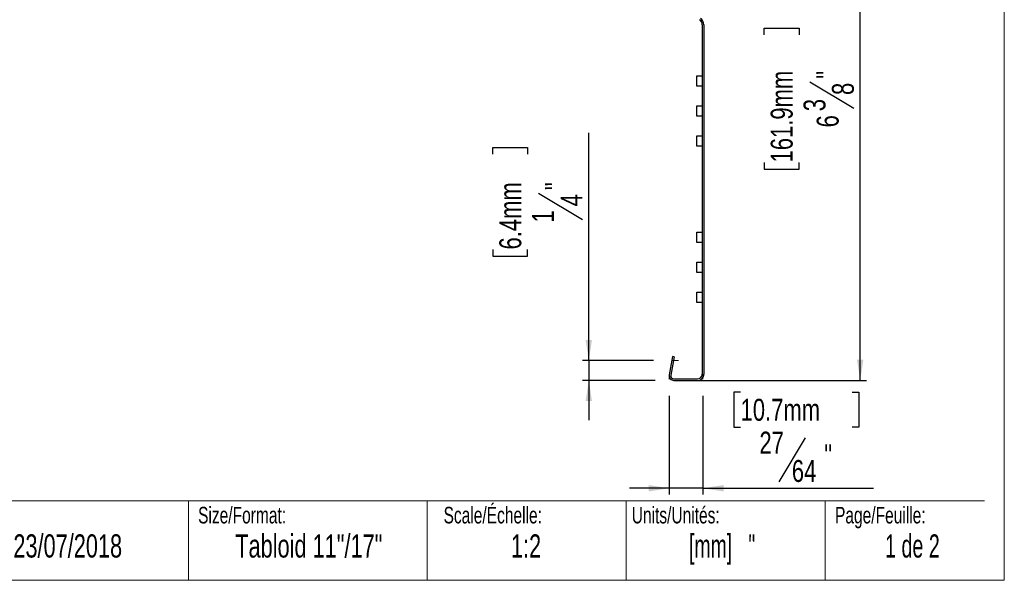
# Model space of a CAD drawing. Header units: inches. Extents: x 0.5 to 19.2, y 0.4 to 10.7.
# Tile 4 of 6: x 8.1 to 14.3, y 0.5 to 4. Entities that reach past the tile are written whole.
import ezdxf

# ---------------------------------------------------------------- set-up
doc = ezdxf.new("R2010")
doc.units = ezdxf.units.IN
doc.header["$MEASUREMENT"] = 0
doc.layers.add('FORMAT', color=7, linetype='Continuous')
doc.styles.add('SLDTEXTSTYLE0', font='TXT', dxfattribs={"width": 0.7})
doc.styles.add('SLDTEXTSTYLE1', font='TXT', dxfattribs={"width": 0.633333})
doc.styles.add('SLDTEXTSTYLE2', font='TXT', dxfattribs={"width": 0.625})
doc.styles.add('SLDTEXTSTYLE3', font='TXT', dxfattribs={"width": 0.75})
doc.dimstyles.new('SLDDIMSTYLE0', dxfattribs={"dimtxt": 0.137795, "dimasz": 0.13, "dimexe": 0, "dimexo": 0.0625, "dimgap": 0.034449, "dimtad": 1, "dimdec": 6, "dimlfac": 2, "dimrnd": 1e-09, "dimzin": 12, "dimdsep": 46, "dimlunit": 5, "dimtxsty": 'SLDTEXTSTYLE3', "dimsah": 1, "dimcen": 0.09, "dimadec": 0, "dimazin": 3, "dimtfac": 1, "dimtmove": 0, "dimatfit": 0, "dimfxl": 1, "dimfrac": 2, "dimtolj": 1, "dimtzin": 12, "dimarcsym": 0})
doc.dimstyles.new('SLDDIMSTYLE1', dxfattribs={"dimtxt": 0.137795, "dimasz": 0.13, "dimexe": 0, "dimexo": 0.0625, "dimgap": 0.034449, "dimtad": 1, "dimdec": 6, "dimlfac": 2, "dimrnd": 1e-09, "dimzin": 12, "dimdsep": 46, "dimlunit": 5, "dimtxsty": 'SLDTEXTSTYLE3', "dimsah": 1, "dimcen": 0.09, "dimadec": 0, "dimazin": 3, "dimtfac": 1, "dimtofl": 0, "dimtmove": 0, "dimatfit": 3, "dimfxl": 1, "dimfrac": 2, "dimtolj": 1, "dimtzin": 12, "dimarcsym": 0})

# ---------------------------------------------------------------- blocks, each defined once
blk = doc.blocks.new('_D_1')
at = {"layer": 'FORMAT', "color": 250, "true_color": 0x454545}
for p, q in [((12.3886, 4.9606), (13.3855, 4.9606)), ((13.3461, 1.7731), (13.3461, 4.9606)), ((12.743, 3.9455), (12.743, 3.9875)), ((12.743, 3.9875), (12.9618, 3.9875)), ((12.9618, 3.9875), (12.9618, 3.9455)), ((13.0301, 3.6493), (13.3057, 3.484)), ((12.743, 3.1428), (12.743, 3.1008)), ((12.743, 3.1008), (12.9618, 3.1008)), ((12.9618, 3.1008), (12.9618, 3.1428)), ((12.3223, 1.7731), (13.3855, 1.7731))]:
    blk.add_line(p, q, dxfattribs=at)
for points in [[(13.3461, 4.9606), (13.3261, 4.8306), (13.3661, 4.8306)], [(13.3461, 1.7731), (13.3661, 1.9031), (13.3261, 1.9031)]]:
    blk.add_solid(points, dxfattribs=at)
at = {"layer": 'FORMAT', "color": 250, "true_color": 0x454545, "char_height": 0.1378, "attachment_point": 1, "rotation": 90, "style": 'SLDTEXTSTYLE3'}
for s, insert in [('161.9mm', (12.7841, 3.1428)), ('"', (13.0709, 3.6685)), ('8', (13.1685, 3.5666)), ('3', (12.9903, 3.4648)), ('6', (13.073, 3.363))]:
    blk.add_mtext(s, dxfattribs=dict(at, insert=insert))
blk = doc.blocks.new('_D_2')
at = {"layer": 'FORMAT', "color": 250, "true_color": 0x454545}
for p, q in [((11.6415, 1.8981), (11.6415, 3.3297)), ((11.0384, 3.1948), (11.0384, 3.2368)), ((11.0384, 3.2368), (11.2571, 3.2368)), ((11.2571, 3.2368), (11.2571, 3.1948)), ((11.3255, 2.9495), (11.6011, 2.7842)), ((11.0384, 2.5958), (11.0384, 2.5538)), ((11.0384, 2.5538), (11.2571, 2.5538)), ((11.2571, 2.5538), (11.2571, 2.5958)), ((12.0488, 1.8981), (11.6021, 1.8981)), ((11.6415, 1.8981), (11.6415, 1.7731)), ((12.058, 1.7731), (11.6021, 1.7731)), ((11.6415, 1.7731), (11.6415, 1.5231))]:
    blk.add_line(p, q, dxfattribs=at)
for points in [[(11.6415, 1.8981), (11.6615, 2.0281), (11.6215, 2.0281)], [(11.6415, 1.7731), (11.6215, 1.6431), (11.6615, 1.6431)]]:
    blk.add_solid(points, dxfattribs=at)
at = {"layer": 'FORMAT', "color": 250, "true_color": 0x454545, "char_height": 0.1378, "attachment_point": 1, "rotation": 90, "style": 'SLDTEXTSTYLE3'}
for s, insert in [('6.4mm', (11.0795, 2.5958)), ('"', (11.3662, 2.9687)), ('4', (11.4638, 2.8669)), ('1', (11.2857, 2.7651))]:
    blk.add_mtext(s, dxfattribs=dict(at, insert=insert))
blk = doc.blocks.new('_D_3')
at = {"layer": 'FORMAT'}
for p, q in [((12.1469, 1.6768), (12.1469, 1.0561)), ((12.3578, 1.6768), (12.3578, 1.0561)), ((12.5948, 1.6986), (12.5528, 1.6986)), ((12.5528, 1.6986), (12.5528, 1.4799)), ((13.2957, 1.6986), (13.3376, 1.6986)), ((13.3376, 1.6986), (13.3376, 1.4799)), ((12.5528, 1.4799), (12.5948, 1.4799)), ((13.3376, 1.4799), (13.2957, 1.4799)), ((12.9995, 1.4115), (12.8341, 1.1359)), ((12.1469, 1.0955), (11.8969, 1.0955)), ((12.3578, 1.0955), (12.1469, 1.0955)), ((12.3578, 1.0955), (13.4305, 1.0955))]:
    blk.add_line(p, q, dxfattribs=at)
for points in [[(12.1469, 1.0955), (12.0169, 1.1155), (12.0169, 1.0755)], [(12.3578, 1.0955), (12.4878, 1.0755), (12.4878, 1.1155)]]:
    blk.add_solid(points, dxfattribs=at)
at = {"layer": 'FORMAT', "char_height": 0.1378, "attachment_point": 1, "style": 'SLDTEXTSTYLE3'}
for s, insert in [('10.7mm', (12.5948, 1.6575)), ('27', (12.7132, 1.4513)), ('"', (13.1204, 1.3708)), ('64', (12.9168, 1.2731))]:
    blk.add_mtext(s, dxfattribs=dict(at, insert=insert))

msp = doc.modelspace()

# ---------------------------------------------------------------- linework, layer by layer
at = {"color": 7, "linetype": 'Continuous', "lineweight": 18}
for p, q in [((14.2512516, 10.51707317), (14.2512516, 0.51707317)), ((0.7512516, 1.01707317), (14.1262516, 1.01707317)), ((9.1262516, 1.01707317), (9.1262516, 0.51707317)), ((10.6262516, 1.01707317), (10.6262516, 0.51707317)), ((11.8762516, 1.01707317), (11.8762516, 0.51707317)), ((13.1262516, 1.01707317), (13.1262516, 0.51707317)), ((14.2512516, 0.51707317), (0.6262516, 0.51707317))]:
    msp.add_line(p, q, dxfattribs=at)
at = {"color": 7, "linetype": 'Continuous', "lineweight": 25}
for p, q in [((12.35416962, 4.00755763), (12.35416962, 1.81267569)), ((12.36416962, 4.00755763), (12.36416962, 1.81267569)), ((12.32086253, 3.62149883), (12.32086253, 3.68645946)), ((12.32086253, 3.68645946), (12.35416962, 3.68645946)), ((12.35416962, 3.62149883), (12.32086253, 3.62149883)), ((12.32086253, 3.4342594), (12.32086253, 3.49922002)), ((12.32086253, 3.49922002), (12.35416962, 3.49922002)), ((12.35416962, 3.4342594), (12.32086253, 3.4342594)), ((12.32086253, 3.24551456), (12.32086253, 3.31047519)), ((12.32086253, 3.31047519), (12.35416962, 3.31047519)), ((12.35416962, 3.24551456), (12.32086253, 3.24551456)), ((12.32086253, 2.63921535), (12.32086253, 2.70417598)), ((12.32086253, 2.70417598), (12.35416962, 2.70417598)), ((12.35416962, 2.63921535), (12.32086253, 2.63921535)), ((12.32086253, 2.45047051), (12.32086253, 2.51543114)), ((12.32086253, 2.51543114), (12.35416962, 2.51543114)), ((12.35416962, 2.45047051), (12.32086253, 2.45047051)), ((12.32086253, 2.26323107), (12.32086253, 2.32819174)), ((12.32086253, 2.32819174), (12.35416962, 2.32819174)), ((12.35416962, 2.26323107), (12.32086253, 2.26323107)), ((12.16712736, 1.92267992), (12.14690407, 1.80798791)), ((12.17697543, 1.92094341), (12.15675215, 1.80625147)), ((12.17697543, 1.92094341), (12.16712736, 1.92267992)), ((12.36374076, 1.80686886), (12.35359301, 1.80686886)), ((12.17613812, 1.78314815), (12.32464206, 1.78314815)), ((12.17613812, 1.77314816), (12.32464206, 1.77314816))]:
    msp.add_line(p, q, dxfattribs=at)
for centre, radius, start, end in [((12.31479954, 4.00755761), 0.03937008, 0, 55), ((12.31479954, 4.00755761), 0.04937008, 0, 55), ((12.17613812, 1.8028332), 0.02968504, 170, 270), ((12.17613812, 1.8028332), 0.01968504, 170, 270), ((12.32464206, 1.81267572), 0.03952756, 270, 351.552332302), ((12.32464206, 1.81267572), 0.02952756, 270, 348.658393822), ((12.32464206, 1.81267572), 0.02952756, 348.658393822, 0), ((12.32464206, 1.81267572), 0.03952756, 351.552332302, 0)]:
    msp.add_arc(centre, radius, start, end, dxfattribs=at)
at = {"layer": 'FORMAT', "color": 250, "lineweight": 18, "true_color": 0x454545}
for p, q in [((12.20421215, 1.89814816), (12.16686379, 1.89814816)), ((12.14690406, 1.80798795), (12.14690406, 1.78179451)), ((12.35784156, 1.80798795), (12.35784156, 1.78179451)), ((12.17613812, 1.77314816), (12.20421215, 1.77314816))]:
    msp.add_line(p, q, dxfattribs=at)

# ---------------------------------------------------------------- texts
at = {"color": 7, "linetype": 'Continuous', "lineweight": 0}
for s, insert, char_height, attachment_point, style in [('Scale/Échelle:', (10.72938767, 0.97867855), 0.1041666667, 1, 'SLDTEXTSTYLE0'), ('Units/Unités:', (11.91111672, 0.97867855), 0.1041666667, 1, 'SLDTEXTSTYLE0'), ('Size/Format:', (9.18750927, 0.97867855), 0.1041666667, 1, 'SLDTEXTSTYLE0'), ('Page/Feuille:', (13.18799756, 0.97867855), 0.1041666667, 1, 'SLDTEXTSTYLE0'), ('23/07/2018', (8.36878578, 0.80596202), 0.145833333, 2, 'SLDTEXTSTYLE0'), ('Tabloid 11"/17"', (9.88310669, 0.80596202), 0.1458333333, 2, 'SLDTEXTSTYLE0'), ('1:2', (11.24744214, 0.80596202), 0.145833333, 2, 'SLDTEXTSTYLE0'), ('[mm]   "', (12.47899807, 0.80596202), 0.145833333, 2, 'SLDTEXTSTYLE2'), ('1 de 2', (13.67421983, 0.80596202), 0.145833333, 2, 'SLDTEXTSTYLE1')]:
    msp.add_mtext(s, dxfattribs=dict(at, insert=insert, char_height=char_height, attachment_point=attachment_point, style=style))

# ---------------------------------------------------------------- dimensions: what is measured, and where the dimension line sits
at = {"layer": 'FORMAT', "color": 250, "true_color": 0x454545}
for base, p1, p2, dimstyle, picture, middle in [((13.34610191, 4.96064816), (12.20421215, 1.77314816), (12.27045356, 4.96064816), 'SLDDIMSTYLE1', '_D_1', (13.34610191, 3.54415399)), ((11.64145459, 1.77314816), (12.16686379, 1.89814816), (12.17613812, 1.77314816), 'SLDDIMSTYLE0', '_D_2', (11.64145459, 2.89528627))]:
    dim = msp.add_linear_dim(base=base, p1=p1, p2=p2, angle=90, dimstyle=dimstyle, dxfattribs=at)
    dim.commit()
    dim.dimension.update_dxf_attribs({"geometry": picture, "text_midpoint": middle, "dimtype": 160})
at = {"layer": 'FORMAT'}
dim = msp.add_linear_dim(base=(12.14690406, 1.09551441), p1=(12.35784156, 1.79489123), p2=(12.14690406, 1.79489123), dimstyle='SLDDIMSTYLE0', dxfattribs=at)
dim.commit()
dim.dimension.update_dxf_attribs({"geometry": '_D_3', "text_midpoint": (12.94523143, 1.09551441), "dimtype": 160})

doc.saveas('drawing.dxf')
